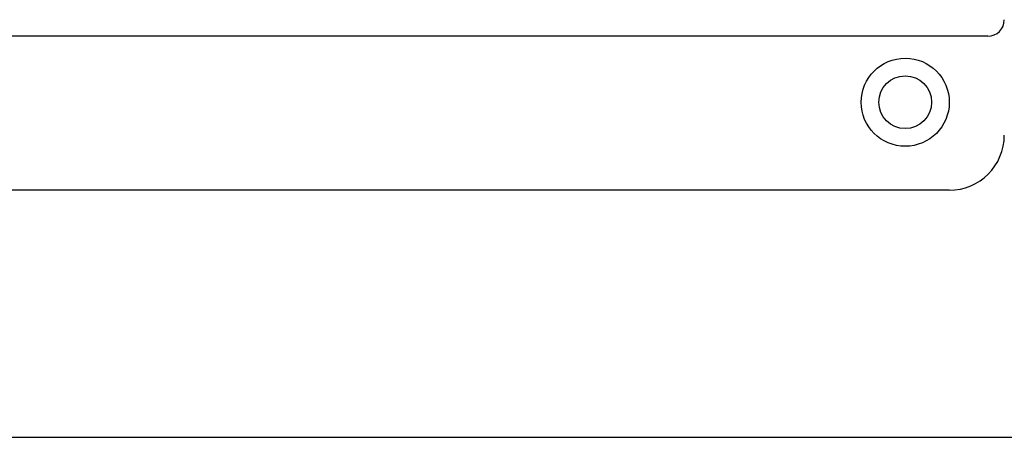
# Model space of a CAD drawing. Header units: millimetres. Extents: x 6964 to 8548, y -230 to 508.
# Tile 97 of 137: x 7351 to 7441, y 139 to 177. Entities that reach past the tile are written whole.
import ezdxf

# ---------------------------------------------------------------- set-up
doc = ezdxf.new("R2010")
doc.units = ezdxf.units.MM
doc.header["$LTSCALE"] = 3

msp = doc.modelspace()

# ---------------------------------------------------------------- linework, layer by layer
at = {"linetype": 'Continuous', "lineweight": 30}
for p, q in [((7439.249, 175.55), (7040.249, 175.55)), ((7435.749, 161.55), (7043.749, 161.55))]:
    msp.add_line(p, q, dxfattribs=at)
at = {"color": 1}
msp.add_line((6964.349, 139.099), (8121.422, 139.099), dxfattribs=at)
at = {"linetype": 'Continuous', "lineweight": 30}
for radius in [4, 2.4]:
    msp.add_circle((7431.749, 169.55), radius, dxfattribs=at)
for centre, radius in [((7439.249, 177.05), 1.5), ((7435.749, 166.55), 5)]:
    msp.add_arc(centre, radius, 270, 0, dxfattribs=at)

doc.saveas('drawing.dxf')
